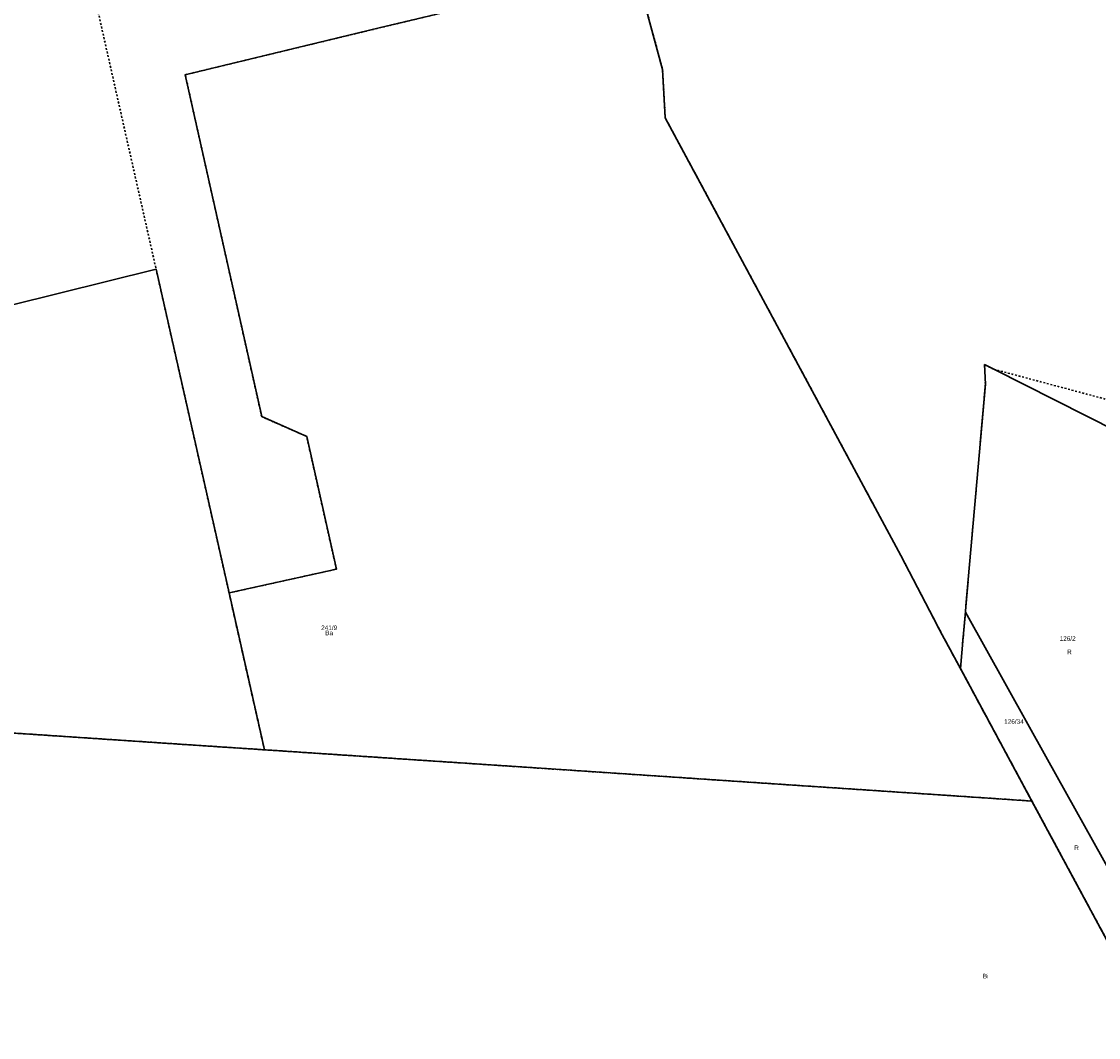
# Model space of a CAD drawing. Header units: metres. Extents: x 6603615 to 6604581, y 5739741 to 5740610.
# Tile 18 of 22: x 6603908 to 6604202, y 5740036 to 5740313. Entities that reach past the tile are written whole.
import ezdxf
from ezdxf.enums import TextEntityAlignment as Align

# ---------------------------------------------------------------- set-up
doc = ezdxf.new("R2010")
doc.units = ezdxf.units.M
doc.linetypes.add('PRZER1-1', pattern=[1, 0.5, -0.5])
doc.layers.add('_działki', color=3, linetype='Continuous', lineweight=40)
for name, color, linetype, lineweight, true_color in [('GESDZI', 7, 'Continuous', 18, 0x008000), ('GESDZI_O', 7, 'Continuous', 18, 0x008000), ('GESUZY', 7, 'Continuous', 18, 0x008000), ('GESUZY_O', 7, 'Continuous', 18, 0x008000)]:
    doc.layers.add(name, color=color, linetype=linetype, lineweight=lineweight, true_color=true_color)
doc.styles.add('Arial', font='arial.ttf')

# ---------------------------------------------------------------- blocks, each defined once
blk = doc.blocks.new('A$C8469fa7e')
at = {"layer": 'GESDZI', "color": 3, "linetype": 'Continuous', "lineweight": 30}
for points in [[(6604074.85, 5740330.02), (6604082.97, 5740300.09), (6604083.69, 5740286.91), (6604105.46, 5740246.46), (6604111.08, 5740236.03), (6604148.04, 5740167.37), (6604159.32, 5740145.75), (6604164.29, 5740136.55), (6604183.81, 5740100.36), (6604161.21, 5740101.87), (6604155.41, 5740102.26), (6604096.88, 5740106.16), (6604090.22, 5740106.61), (6604045.72, 5740109.58), (6604018.05, 5740111.43), (6603974.25, 5740114.35), (6603964.59, 5740157.18), (6603993.88, 5740163.67), (6603985.78, 5740199.93), (6603973.49, 5740205.31), (6603952.61, 5740298.67), (6603962.72, 5740301.1), (6604005.58, 5740311.43), (6604052.07, 5740322.61)], [(6603907.39, 5740118.81), (6603945.5, 5740116.26), (6603974.25, 5740114.35), (6604018.05, 5740111.43), (6604045.72, 5740109.58), (6604090.22, 5740106.61), (6604096.88, 5740106.16), (6604155.41, 5740102.26), (6604161.21, 5740101.87), (6604183.81, 5740100.36), (6604211.14, 5740049.68)]]:
    blk.add_lwpolyline(points, dxfattribs=at)
for points in [[(6603701.36, 5740122.17), (6603706.32, 5740186.39), (6603944.66, 5740245.6), (6603964.59, 5740157.18), (6603974.25, 5740114.35), (6603945.5, 5740116.26), (6603907.39, 5740118.81), (6603870.28, 5740121.29), (6603812.44, 5740125.15), (6603802.42, 5740125.83), (6603751.71, 5740129.25), (6603733.38, 5740130.47), (6603718.41, 5740131.44), (6603715.21, 5740131.65), (6603705.45, 5740125.02), (6603703.24, 5740124.01), (6603702.62, 5740123.39)], [(6604227.06, 5740041.86), (6604212.81, 5740067.39), (6604205.66, 5740080.21), (6604188.08, 5740111.72), (6604165.65, 5740151.91), (6604165.8, 5740153.63), (6604171.11, 5740214.14), (6604170.91, 5740219.51), (6604173.42, 5740218.25), (6604240.56, 5740184.33), (6604235.95, 5740137.25), (6604234.51, 5740122.53), (6604234.22, 5740113.22), (6604232.98, 5740100.72), (6604230.69, 5740077.56), (6604230.22, 5740072.76)], [(6604225.19, 5740023.63), (6604211.14, 5740049.68), (6604183.81, 5740100.36), (6604164.29, 5740136.55), (6604165.05, 5740145.1), (6604165.65, 5740151.91), (6604188.08, 5740111.72), (6604205.66, 5740080.21), (6604212.81, 5740067.39), (6604227.06, 5740041.86), (6604226.28, 5740034.3)]]:
    blk.add_lwpolyline(points, close=True, dxfattribs=at)
at = {"layer": 'GESUZY', "color": 3, "linetype": 'PRZER1-1', "lineweight": 30}
for points in [[(6603927.97, 5740319.62), (6603944.66, 5740245.6), (6603964.59, 5740157.18), (6603974.25, 5740114.35), (6603945.5, 5740116.26), (6603907.39, 5740118.81), (6603870.28, 5740121.29), (6603812.44, 5740125.15), (6603802.42, 5740125.83), (6603751.71, 5740129.25), (6603752.5, 5740141.56), (6603703.11, 5740144.81), (6603706.32, 5740186.39), (6603712.47, 5740266.08), (6603715.04, 5740299.44), (6603718.38, 5740342.76)], [(6604074.85, 5740330.02), (6604082.97, 5740300.09), (6604083.69, 5740286.91), (6604105.46, 5740246.46), (6604111.08, 5740236.03), (6604126.99, 5740206.49), (6604148.04, 5740167.37), (6604159.32, 5740145.75), (6604164.29, 5740136.55), (6604183.81, 5740100.36), (6604161.21, 5740101.87), (6604155.41, 5740102.26), (6604096.88, 5740106.16), (6604090.22, 5740106.61), (6604045.72, 5740109.58), (6604018.05, 5740111.43), (6603974.25, 5740114.35), (6603964.59, 5740157.18), (6603993.88, 5740163.67), (6603985.78, 5740199.93), (6603973.49, 5740205.31), (6603952.61, 5740298.67), (6603962.72, 5740301.1), (6604005.58, 5740311.43), (6604052.07, 5740322.61)], [(6604211.14, 5740049.68), (6604183.81, 5740100.36), (6604164.29, 5740136.55), (6604165.05, 5740145.1), (6604165.65, 5740151.91), (6604165.8, 5740153.63), (6604171.11, 5740214.14), (6604170.91, 5740219.51), (6604173.42, 5740218.25), (6604206.11, 5740209.51)], [(6603907.39, 5740118.81), (6603945.5, 5740116.26), (6603974.25, 5740114.35), (6604018.05, 5740111.43), (6604045.72, 5740109.58), (6604090.22, 5740106.61), (6604096.88, 5740106.16), (6604155.41, 5740102.26), (6604161.21, 5740101.87), (6604183.81, 5740100.36), (6604211.14, 5740049.68)]]:
    blk.add_lwpolyline(points, dxfattribs=at)
at = {"layer": 'GESDZI_O', "color": 3, "linetype": 'Continuous', "lineweight": 30, "style": 'Arial'}
for s, p in [('241/9', (6603991.92, 5740147.04)), ('126/2', (6604193.58, 5740144.1)), ('126/34', (6604178.92, 5740121.45))]:
    blk.add_text(s, height=1.25, rotation=360, dxfattribs=at).set_placement(p, align=Align.CENTER)
at = {"layer": 'GESUZY_O', "color": 3, "linetype": 'Continuous', "lineweight": 30, "style": 'Arial'}
for s, p in [('Ba', (6603991.92, 5740145.64)), ('R', (6604194.05, 5740140.46)), ('R', (6604196.02, 5740086.98)), ('Bi', (6604171.21, 5740051.94))]:
    blk.add_text(s, height=1.25, rotation=360, dxfattribs=at).set_placement(p, align=Align.CENTER)

msp = doc.modelspace()

# ---------------------------------------------------------------- block references
at = {"layer": '_działki', "color": 1}
msp.add_blockref('A$C8469fa7e', (0, 0), dxfattribs=at)

doc.saveas('drawing.dxf')
